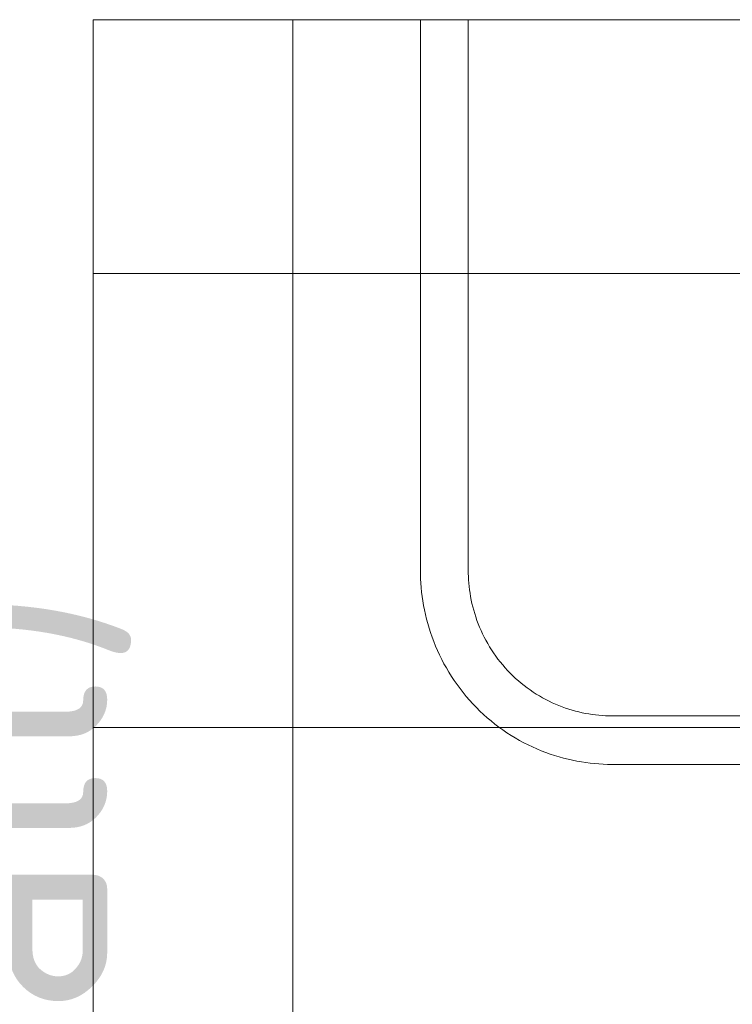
# Model space of a CAD drawing. Header units: millimetres. Extents: x 102382 to 164490, y 45733 to 103316.
# Tile 40 of 183: x 134350 to 134742, y 54348 to 54890. Entities that reach past the tile are written whole.
import ezdxf

# ---------------------------------------------------------------- set-up
doc = ezdxf.new("R2010")
doc.units = ezdxf.units.MM
for name, color, linetype, lineweight, true_color in [('_SA-PORAND', 7, 'Continuous', 9, 0x5b5b5b), ('_SA-PORAND_hatch', 254, 'Continuous', 9, 0xbebebe), ('_SA-PORAND_tekst', 7, 'Continuous', 9, 0x5b5b5b), ('_SA-SANTEHN', 7, 'Continuous', 0, 0x4c5f99)]:
    doc.layers.add(name, color=color, linetype=linetype, lineweight=lineweight, true_color=true_color)
doc.styles.add('DIN Pro Medium-Medium', font='txt')

msp = doc.modelspace()

# ---------------------------------------------------------------- hatches: boundary and pattern name
at = {"layer": '_SA-PORAND_hatch', "true_color": 0xb7c7cc}
h = msp.add_hatch(dxfattribs=at)
h.set_pattern_fill('Grid', color=9, scale=1000, style=0, pattern_type=2)
h.set_pattern_definition([(0, (0, 0), (0, 250), []), (90, (0, 0), (-250, 2e-14), [])])
h.paths.add_polyline_path([(134390, 53890), (135330.63, 53890), (135330.63, 54890), (134390, 54890)], flags=0)

# ---------------------------------------------------------------- linework, layer by layer
at = {"layer": '_SA-PORAND'}
msp.add_lwpolyline([(134390, 53890), (135330.63, 53890), (135330.63, 54890), (134390, 54890)], close=True, dxfattribs=at)
at = {"layer": '_SA-SANTEHN', "lineweight": 13}
for points in [[(135150.32, 54890), (134570.32, 54890), (134570.32, 54586.8), (134570.34, 54584.42), (134570.42, 54582.03), (134570.55, 54579.61), (134570.74, 54577.18), (134570.99, 54574.74), (134571.29, 54572.28), (134571.65, 54569.81), (134572.08, 54567.33), (134572.56, 54564.84), (134573.11, 54562.35), (134573.71, 54559.85), (134574.39, 54557.35), (134575.12, 54554.86), (134575.92, 54552.37), (134576.79, 54549.88), (134577.72, 54547.41), (134578.72, 54544.94), (134579.78, 54542.5), (134580.9, 54540.06), (134582.1, 54537.65), (134583.35, 54535.26), (134584.67, 54532.89), (134586.06, 54530.55), (134587.5, 54528.24), (134589.01, 54525.96), (134590.58, 54523.72), (134592.21, 54521.52), (134593.9, 54519.35), (134595.64, 54517.23), (134597.44, 54515.15), (134599.3, 54513.11), (134601.2, 54511.13), (134603.16, 54509.2), (134605.16, 54507.32), (134607.21, 54505.49), (134609.3, 54503.72), (134611.44, 54502.01), (134613.61, 54500.35), (134615.82, 54498.76), (134618.06, 54497.23), (134620.34, 54495.76), (134622.65, 54494.36), (134624.98, 54493.02), (134627.34, 54491.74), (134629.71, 54490.53), (134632.11, 54489.39), (134634.52, 54488.31), (134636.95, 54487.3), (134639.39, 54486.36), (134641.84, 54485.48), (134644.29, 54484.66), (134646.75, 54483.92), (134649.21, 54483.24), (134651.67, 54482.62), (134654.13, 54482.06), (134656.58, 54481.57), (134659.03, 54481.14), (134661.46, 54480.78), (134663.88, 54480.47), (134666.29, 54480.22), (134668.69, 54480.03), (134671.07, 54479.89), (134673.43, 54479.81), (134675.77, 54479.79), (135044.86, 54479.79)], [(135123.95, 54890), (134596.68, 54890), (134596.68, 54586.8), (134596.7, 54585.02), (134596.76, 54583.22), (134596.86, 54581.41), (134597, 54579.59), (134597.18, 54577.75), (134597.41, 54575.91), (134597.68, 54574.06), (134598, 54572.19), (134598.36, 54570.33), (134598.77, 54568.46), (134599.23, 54566.59), (134599.73, 54564.72), (134600.28, 54562.84), (134600.88, 54560.98), (134601.53, 54559.11), (134602.23, 54557.26), (134602.98, 54555.41), (134603.78, 54553.57), (134604.62, 54551.75), (134605.51, 54549.94), (134606.46, 54548.14), (134607.45, 54546.37), (134608.49, 54544.61), (134609.57, 54542.88), (134610.7, 54541.17), (134611.88, 54539.49), (134613.1, 54537.84), (134614.37, 54536.21), (134615.68, 54534.62), (134617.03, 54533.06), (134618.42, 54531.54), (134619.84, 54530.05), (134621.31, 54528.6), (134622.81, 54527.19), (134624.35, 54525.82), (134625.92, 54524.49), (134627.52, 54523.21), (134629.15, 54521.97), (134630.81, 54520.77), (134632.49, 54519.62), (134634.2, 54518.52), (134635.93, 54517.47), (134637.68, 54516.46), (134639.44, 54515.51), (134641.23, 54514.6), (134643.03, 54513.74), (134644.84, 54512.93), (134646.66, 54512.18), (134648.49, 54511.47), (134650.32, 54510.81), (134652.16, 54510.2), (134654.01, 54509.64), (134655.85, 54509.13), (134657.7, 54508.66), (134659.54, 54508.25), (134661.38, 54507.88), (134663.21, 54507.56), (134665.04, 54507.28), (134666.86, 54507.05), (134668.66, 54506.86), (134670.46, 54506.72), (134672.24, 54506.62), (134674.01, 54506.56), (134675.77, 54506.54), (135044.86, 54506.54)]]:
    msp.add_lwpolyline(points, dxfattribs=at)

# ---------------------------------------------------------------- texts
at = {"layer": '_SA-PORAND_tekst', "insert": (134262.82, 53723.03), "char_height": 135, "width": 2065.5738, "attachment_point": 1, "rotation": 90, "style": 'DIN Pro Medium-Medium'}
msp.add_mtext('P-50 (Hall)', dxfattribs=at)

doc.saveas('drawing.dxf')
